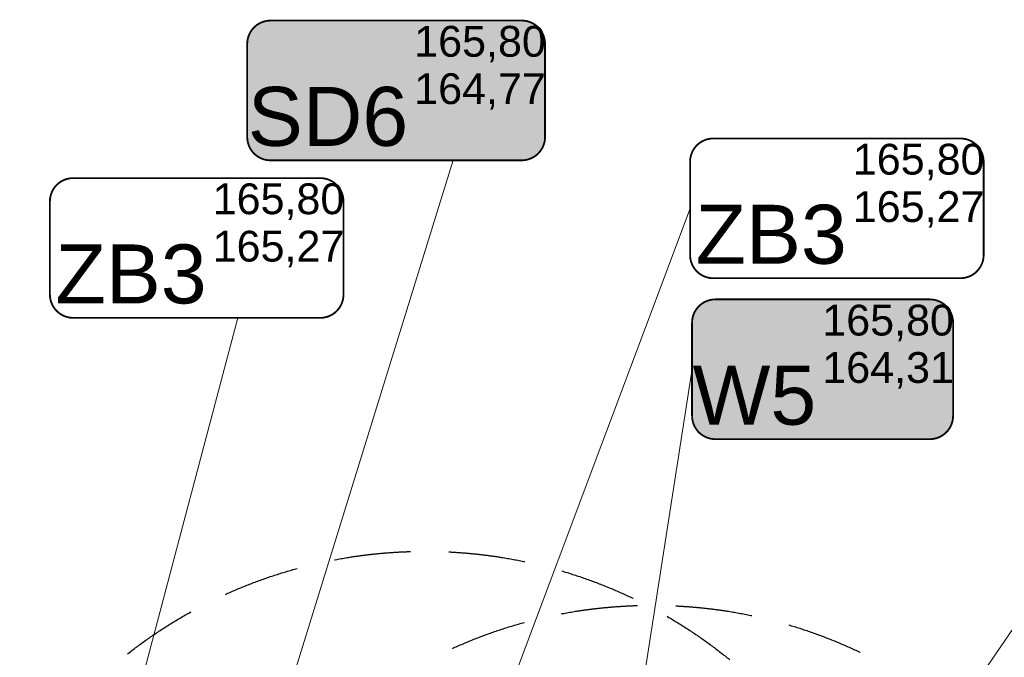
# Model space of a CAD drawing. Header units: millimetres. Extents: x 19047 to 276906, y -533553 to -451719.
# Tile 33 of 36: x 54949 to 71282, y -462303 to -451719. Entities that reach past the tile are written whole.
import ezdxf
from ezdxf.lldxf.tags import DXFTag

# ---------------------------------------------------------------- set-up
doc = ezdxf.new("R2010")
doc.units = ezdxf.units.MM
doc.header["$MEASUREMENT"] = 0
doc.linetypes.add('DASHED', pattern=[19.05, 12.7, -6.35])
doc.layers.add('IS_Węzeł_sieci_kanalizacyjnej_-_opisy', color=7, linetype='Continuous')
doc.layers.add('ODLEGŁOŚCI BEZPIECZNE OD LPG', color=1, linetype='DASHED', lineweight=30)
doc.layers.add('PZT_i_WODA', color=5, linetype='Continuous', lineweight=30)
tags = doc.linetypes.add('SOLID', pattern=[10, 10, 0]).pattern_tags.tags
tags[6:7] = [DXFTag(74, 4), DXFTag(75, 0), DXFTag(340, '0'), DXFTag(46, 0.0), DXFTag(50, 0.0), DXFTag(44, 0.0), DXFTag(45, 0.0)]
tags[4:5] = [DXFTag(74, 4), DXFTag(75, 0), DXFTag(340, '0'), DXFTag(46, 0.0), DXFTag(50, 0.0), DXFTag(44, 0.0), DXFTag(45, 0.0)]

msp = doc.modelspace()

# ---------------------------------------------------------------- hatches: boundary and pattern name
at = {"layer": 'PZT_i_WODA', "lineweight": 30, "transparency": 33554457}
for points in [[(63276, -454054, 0.414214), (63663, -453668), (63663, -452121, 0.414214), (63276, -451734), (59109, -451734, 0.414214), (58723, -452121), (58723, -453668, 0.414214), (59109, -454054)], [(70045, -458682, 0.414214), (70432, -458296), (70432, -456749, 0.414214), (70045, -456362), (66489, -456362, 0.414214), (66102, -456749), (66102, -458296, 0.414214), (66489, -458682)]]:
    msp.add_hatch(color=6, dxfattribs=at).paths.add_polyline_path(points)

# ---------------------------------------------------------------- linework, layer by layer
at = {"layer": 'IS_Węzeł_sieci_kanalizacyjnej_-_opisy', "linetype": 'SOLID', "lineweight": 20, "ltscale": 10}
for p, q in [((62139, -454054), (56785, -471354)), ((66069, -454851), (58582, -474835)), ((58568, -456669), (54132, -473438)), ((66106, -457517), (64027, -470869)), ((74169, -457811), (61107, -476938))]:
    msp.add_line(p, q, dxfattribs=at)
at = {"layer": 'IS_Węzeł_sieci_kanalizacyjnej_-_opisy', "linetype": 'SOLID', "ltscale": 10}
for points in [[(59109, -454054, 30, 30, 0), (63276, -454054, 30, 30, 0.414214), (63663, -453668, 30, 30, 0), (63663, -452121, 30, 30, 0.414214), (63276, -451734, 30, 30, 0), (59109, -451734, 30, 30, 0.414214), (58723, -452121, 30, 30, 0), (58723, -453668, 30, 30, 0.414214), (59109, -454054, 30, 30, 0)], [(66455, -456011, 30, 30, 0), (70552, -456011, 30, 30, 0.414214), (70939, -455625, 30, 30, 0), (70939, -454078, 30, 30, 0.414214), (70552, -453691, 30, 30, 0), (66455, -453691, 30, 30, 0.414214), (66069, -454078, 30, 30, 0), (66069, -455625, 30, 30, 0.414214), (66455, -456011, 30, 30, 0)], [(55837, -456669, 30, 30, 0), (59933, -456669, 30, 30, 0.414214), (60320, -456282, 30, 30, 0), (60320, -454735, 30, 30, 0.414214), (59933, -454349, 30, 30, 0), (55837, -454349, 30, 30, 0.414214), (55450, -454735, 30, 30, 0), (55450, -456282, 30, 30, 0.414214), (55837, -456669, 30, 30, 0)]]:
    msp.add_lwpolyline(points, format="xyseb", dxfattribs=at)
at = {"layer": 'IS_Węzeł_sieci_kanalizacyjnej_-_opisy', "linetype": 'SOLID', "lineweight": 30, "ltscale": 50}
msp.add_lwpolyline([(66489, -458682, 30, 30, 0), (70045, -458682, 30, 30, 0.414214), (70432, -458296, 30, 30, 0), (70432, -456749, 30, 30, 0.414214), (70045, -456362, 30, 30, 0), (66489, -456362, 30, 30, 0.414214), (66102, -456749, 30, 30, 0), (66102, -458296, 30, 30, 0.414214), (66489, -458682, 30, 30, 0)], format="xyseb", dxfattribs=at)
at = {"layer": 'ODLEGŁOŚCI BEZPIECZNE OD LPG', "ltscale": 100}
for centre in [(61672, -468544), (65439, -469440)]:
    msp.add_circle(centre, 8000, dxfattribs=at)

# ---------------------------------------------------------------- texts
at = {"layer": 'IS_Węzeł_sieci_kanalizacyjnej_-_opisy', "linetype": 'SOLID', "ltscale": 10}
for s, insert, char_height, attachment_point in [('\\fArial|b0|i0;165,80', (61493, -452429), 511.2, 7), ('\\fArial|b0|i0;164,77', (61493, -452609), 511.2, 1), ('\\fArial|b0|i0;SD6', (61393, -453828), 979.2, 9), ('{\\fArial|b0|i0|c0|p0;165,80}', (68769, -454386), 511.2, 7), ('{\\fArial|b0|i0|c0|p0;165,80}', (58150, -455043), 511.2, 7), ('{\\fArial|b0|i0|c0|p0;165,27}', (68769, -454566), 511.2, 1), ('{\\fArial|b0|i0|c0|p0;ZB3}', (68669, -455785), 979.2, 9), ('{\\fArial|b0|i0|c0|p0;165,27}', (58150, -455223), 511.2, 1), ('{\\fArial|b0|i0|c0|p0;ZB3}', (58050, -456443), 979.2, 9), ('\\fArial|b0|i0;165,80', (68262, -457057), 511.2, 7), ('\\fArial|b0|i0;164,31', (68262, -457237), 511.2, 1), ('\\fArial|b0|i0;W5', (68162, -458456), 979.2, 9)]:
    msp.add_mtext(s, dxfattribs=dict(at, insert=insert, char_height=char_height, attachment_point=attachment_point))

doc.saveas('drawing.dxf')
